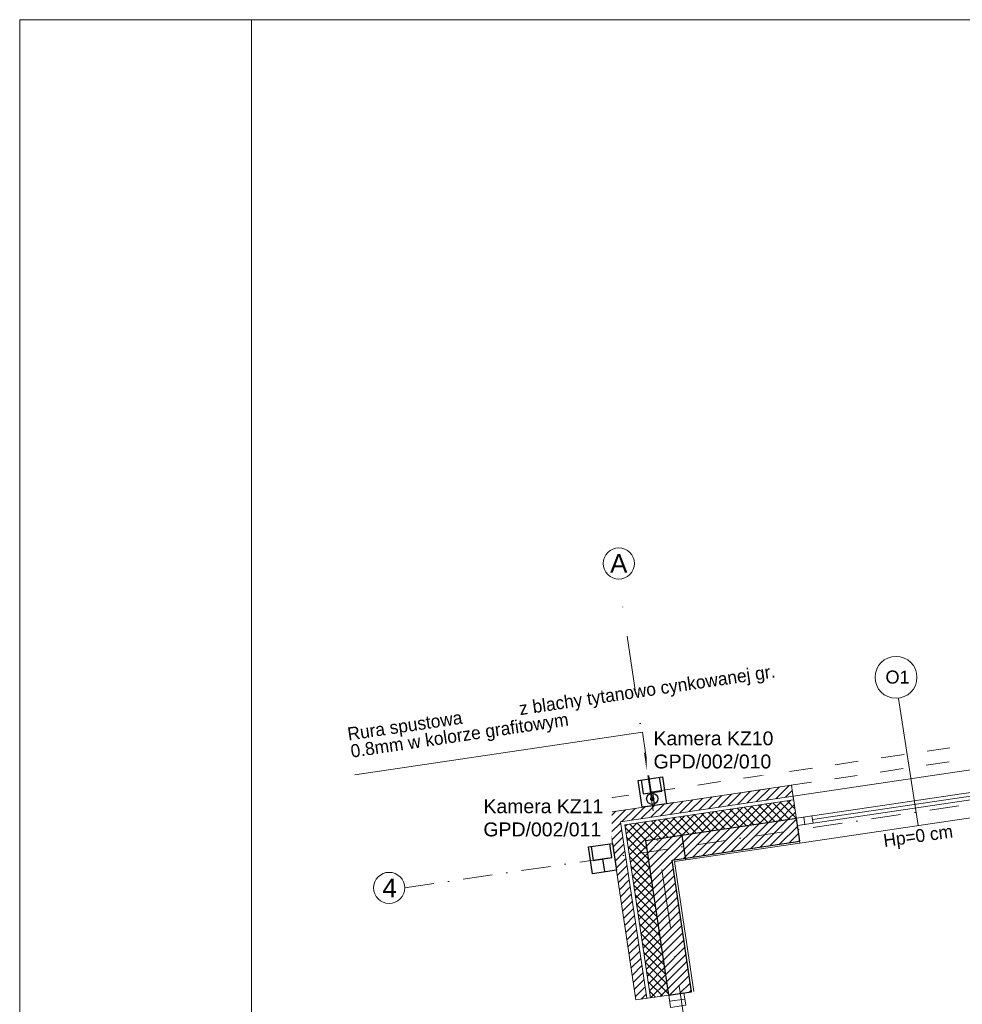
# Model space of a CAD drawing. Header units: metres. Extents: x 10441 to 19716, y -6570 to 1447.
# Tile 15 of 50: x 13876 to 14892, y -3532 to -2470. Entities that reach past the tile are written whole.
import ezdxf
from ezdxf.enums import TextEntityAlignment as Align

# ---------------------------------------------------------------- set-up
doc = ezdxf.new("R2010")
doc.units = ezdxf.units.M
doc.header["$MEASUREMENT"] = 0
for name, pattern in [('8', [0.5, 0.25, -0.25]), ('CONTINOUS', [0]), ('DASHDOT', [25.4, 12.7, -6.35, 0, -6.35])]:
    doc.linetypes.add(name, pattern=pattern)
doc.layers.get('0').update_dxf_attribs({"color": 8})
for name, color, linetype, lineweight in [('#elektryczne', 8, 'Continuous', 20), ('A_DRZWI', 8, 'Continuous', 5), ('A_HACZE', 8, 'Continuous', 5), ('A_OPISY', 8, 'Continuous', 18), ('A_OSIE', 8, 'Continuous', 13), ('A_OZACZENIE DRZWI', 8, 'Continuous', 13), ('A_OZNACZENIA OKIEN', 8, 'Continuous', 13), ('A_PROJEKTOWANE ŚCIANY MUROWANE NOŚNE', 8, 'Continuous', 30), ('A_RS', 8, 'Continuous', 25), ('A_STAL CIENKIE', 8, 'Continuous', 0), ('A_STOLARKA', 8, 'Continuous', 5), ('A_TYNK', 8, 'Continuous', 5), ('A_WYMIARY WEWNETRZNE', 8, 'Continuous', 18), ('EB_LAN', 6, 'Continuous', 9)]:
    doc.layers.add(name, color=color, linetype=linetype, lineweight=lineweight)
doc.layers.add('A_OZNACZENIA WARSTW', color=8, linetype='Continuous')
doc.styles.add('ARIAL', font='arial.ttf')
doc.styles.add('m1_romans', font='romans.shx', dxfattribs={"width": 0.8})
doc.styles.add('opisy okien', font='txt', dxfattribs={"height": 15})

# ---------------------------------------------------------------- blocks, each defined once
blk = doc.blocks.new('_Dot')
at = {"color": 0, "linetype": 'ByBlock', "lineweight": -2}
blk.add_line((-0.5, 0), (-1, 0), dxfattribs=at)
at = {"color": 0, "linetype": 'ByBlock', "const_width": 0.5}
blk.add_lwpolyline([(-0.25, 0, 1), (0.25, 0, 1)], format="xyb", close=True, dxfattribs=at)
blk = doc.blocks.new('podkład')
at = {"layer": 'A_DRZWI', "color": 8, "ltscale": 2}
blk.add_line((10394.4, -1283.9), (10410.7, -1281.5), dxfattribs=at)
blk.add_lwpolyline([(10411.7, -1288.1), (10409.7, -1274.8), (10393.4, -1277.2), (10395.4, -1290.5)], close=True, dxfattribs=at)
at = {"layer": 'A_HACZE', "color": 8, "linetype": 'Continuous'}
for p, q in [((10460.9, -1060.5), (10446.7, -1074.8)), ((10471.3, -1059), (10457.1, -1073.2)), ((10481.7, -1057.4), (10467.4, -1071.7)), ((10492.1, -1055.9), (10477.8, -1070.1)), ((10502.4, -1054.4), (10488.2, -1068.6)), ((10512.8, -1052.8), (10498.6, -1067.1)), ((10523.2, -1051.3), (10508.9, -1065.5)), ((10526.6, -1056.8), (10519.3, -1064)), ((10388.3, -1071.3), (10374.1, -1085.5)), ((10398.7, -1069.7), (10384.4, -1084)), ((10409.1, -1068.2), (10394.8, -1082.4)), ((10419.4, -1066.7), (10405.2, -1080.9)), ((10429.8, -1065.1), (10415.6, -1079.4)), ((10440.2, -1063.6), (10425.9, -1077.8)), ((10450.6, -1062.1), (10436.3, -1076.3)), ((10493.8, -1071.8), (10470.1, -1095.6)), ((10504.2, -1070.3), (10480.5, -1094)), ((10514.6, -1068.7), (10490.8, -1092.5)), ((10515.5, -1088.8), (10497.9, -1071.2)), ((10524.9, -1067.2), (10501.2, -1090.9)), ((10523.2, -1087.7), (10505.6, -1070.1)), ((10528.8, -1072.2), (10511.6, -1089.4)), ((10530.9, -1086.6), (10513.3, -1068.9)), ((10529.5, -1076.3), (10521, -1067.8)), ((10336.4, -1078.9), (10328.8, -1086.6)), ((10346.8, -1077.4), (10329.9, -1094.3)), ((10357.2, -1075.9), (10342.9, -1090.1)), ((10367.6, -1074.3), (10353.3, -1088.6)), ((10377.9, -1072.8), (10363.7, -1087)), ((10421.2, -1082.6), (10397.5, -1106.3)), ((10431.6, -1081), (10407.8, -1104.8)), ((10441.9, -1079.5), (10418.2, -1103.2)), ((10438.5, -1100.2), (10420.9, -1082.6)), ((10452.3, -1078), (10428.6, -1101.7)), ((10446.2, -1099.1), (10428.6, -1081.5)), ((10453.9, -1098), (10436.3, -1080.3)), ((10462.7, -1076.4), (10439, -1100.2)), ((10461.6, -1096.8), (10444, -1079.2)), ((10473.1, -1074.9), (10449.3, -1098.6)), ((10469.3, -1095.7), (10451.7, -1078.1)), ((10477, -1094.5), (10459.4, -1076.9)), ((10483.4, -1073.4), (10459.7, -1097.1)), ((10484.7, -1093.4), (10467.1, -1075.8)), ((10492.4, -1092.3), (10474.8, -1074.6)), ((10500.1, -1091.1), (10482.5, -1073.5)), ((10507.8, -1090), (10490.2, -1072.4)), ((10530, -1079.9), (10522, -1087.9)), ((10341.6, -1091.4), (10331.1, -1102)), ((10348.6, -1093.3), (10346.3, -1095.6)), ((10359, -1091.8), (10347.4, -1103.3)), ((10369.3, -1090.2), (10348.6, -1111)), ((10379.7, -1088.7), (10349.7, -1118.7)), ((10390.1, -1087.2), (10350.9, -1126.4)), ((10369.2, -1110.5), (10351.6, -1092.9)), ((10376.9, -1109.3), (10359.3, -1091.7)), ((10384.6, -1108.2), (10367, -1090.6)), ((10392.3, -1107.1), (10374.7, -1089.5)), ((10400.5, -1085.6), (10376.7, -1109.4)), ((10400, -1105.9), (10382.4, -1088.3)), ((10410.8, -1084.1), (10387.1, -1107.8)), ((10407.7, -1104.8), (10390.1, -1087.2)), ((10415.4, -1103.6), (10397.8, -1086)), ((10423.1, -1102.5), (10405.5, -1084.9)), ((10430.8, -1101.4), (10413.2, -1083.8)), ((10490.8, -1092.5), (10461.2, -1122.1)), ((10501.2, -1090.9), (10471.5, -1120.6)), ((10511.6, -1089.4), (10481.9, -1119.1)), ((10522, -1087.9), (10492.3, -1117.5)), ((10531.1, -1087.6), (10502.7, -1116)), ((10342.8, -1099.1), (10332.2, -1109.7)), ((10370.2, -1120.3), (10346.4, -1096.6)), ((10418.2, -1103.2), (10372.1, -1149.4)), ((10428.6, -1101.7), (10398.9, -1131.4)), ((10439, -1100.2), (10409.3, -1129.8)), ((10449.3, -1098.6), (10419.7, -1128.3)), ((10459.7, -1097.1), (10430.1, -1126.8)), ((10470.1, -1095.6), (10440.4, -1125.2)), ((10480.5, -1094), (10450.8, -1123.7)), ((10532.3, -1095.3), (10513, -1114.5)), ((10533.4, -1102.9), (10523.4, -1112.9)), ((10343.9, -1106.8), (10333.4, -1117.4)), ((10345.1, -1114.5), (10334.5, -1125.1)), ((10371.7, -1130.7), (10348, -1106.9)), ((10376.7, -1109.4), (10367.5, -1118.6)), ((10387.1, -1107.8), (10368.6, -1126.3)), ((10397.5, -1106.3), (10369.8, -1134)), ((10407.8, -1104.8), (10370.9, -1141.7)), ((10534.5, -1110.6), (10533.8, -1111.4)), ((10346.2, -1122.2), (10335.6, -1132.8)), ((10373.2, -1141.1), (10349.5, -1117.3)), ((10369.6, -1116.5), (10352, -1134.1)), ((10370.7, -1124.2), (10353.1, -1141.8)), ((10347.3, -1129.9), (10336.8, -1140.5)), ((10374.8, -1151.4), (10351, -1127.7)), ((10371.9, -1131.9), (10354.3, -1149.5)), ((10397.3, -1133), (10373.2, -1157.1)), ((10348.5, -1137.6), (10337.9, -1148.2)), ((10349.6, -1145.3), (10339.1, -1155.9)), ((10376.3, -1161.8), (10352.6, -1138.1)), ((10373, -1139.6), (10355.4, -1157.2)), ((10398.5, -1140.7), (10374.3, -1164.8)), ((10350.8, -1153), (10340.2, -1163.6)), ((10377.8, -1172.2), (10354.1, -1148.4)), ((10374.2, -1147.3), (10356.6, -1164.9)), ((10375.3, -1155), (10357.7, -1172.6)), ((10399.6, -1148.4), (10375.5, -1172.5)), ((10400.7, -1156.1), (10376.6, -1180.2)), ((10351.9, -1160.7), (10341.3, -1171.3)), ((10379.4, -1182.5), (10355.7, -1158.8)), ((10376.4, -1162.7), (10358.8, -1180.3)), ((10401.9, -1163.8), (10377.8, -1187.9)), ((10353, -1168.4), (10342.5, -1179)), ((10354.2, -1176.1), (10343.6, -1186.7)), ((10380.9, -1192.9), (10357.2, -1169.2)), ((10377.6, -1170.4), (10360, -1188)), ((10378.7, -1178.1), (10361.1, -1195.7)), ((10403, -1171.5), (10378.9, -1195.6)), ((10355.3, -1183.8), (10344.8, -1194.4)), ((10382.5, -1203.3), (10358.7, -1179.6)), ((10379.9, -1185.8), (10362.2, -1203.4)), ((10404.2, -1179.2), (10380, -1203.3)), ((10405.3, -1186.9), (10381.2, -1211)), ((10356.5, -1191.5), (10345.9, -1202.1)), ((10357.6, -1199.2), (10347, -1209.8)), ((10384, -1213.7), (10360.3, -1189.9)), ((10381, -1193.5), (10363.4, -1211.1)), ((10406.4, -1194.6), (10382.3, -1218.7)), ((10358.7, -1206.9), (10348.2, -1217.5)), ((10385.5, -1224), (10361.8, -1200.3)), ((10382.1, -1201.2), (10364.5, -1218.8)), ((10383.3, -1208.9), (10365.7, -1226.5)), ((10407.6, -1202.3), (10383.5, -1226.4)), ((10408.7, -1210), (10384.6, -1234.1)), ((10359.9, -1214.6), (10349.3, -1225.2)), ((10387.1, -1234.4), (10363.3, -1210.7)), ((10384.4, -1216.6), (10366.8, -1234.2)), ((10409.9, -1217.7), (10385.7, -1241.8)), ((10361, -1222.3), (10350.5, -1232.9)), ((10362.2, -1230), (10351.6, -1240.6)), ((10388.6, -1244.8), (10364.9, -1221.1)), ((10390.1, -1255.2), (10366.4, -1231.4)), ((10385.6, -1224.3), (10367.9, -1241.9)), ((10411, -1225.4), (10386.9, -1249.5)), ((10363.3, -1237.7), (10352.7, -1248.3)), ((10391.7, -1265.5), (10367.9, -1241.8)), ((10386.7, -1232), (10369.1, -1249.6)), ((10387.8, -1239.7), (10370.2, -1257.3)), ((10412.1, -1233.1), (10388, -1257.2)), ((10413.3, -1240.8), (10389.2, -1264.9)), ((10364.4, -1245.4), (10353.9, -1256)), ((10393.2, -1275.9), (10369.5, -1252.2)), ((10389, -1247.4), (10371.4, -1265)), ((10414.4, -1248.5), (10390.3, -1272.6)), ((10365.6, -1253.1), (10355, -1263.7)), ((10366.7, -1260.8), (10356.2, -1271.4)), ((10386.7, -1278.2), (10371, -1262.6)), ((10390.1, -1255.1), (10372.5, -1272.7)), ((10391.3, -1262.8), (10373.9, -1280.1)), ((10415.6, -1256.2), (10394.7, -1277.1)), ((10367.9, -1268.5), (10357.3, -1279.1)), ((10379, -1279.4), (10372.5, -1272.9)), ((10392.4, -1270.5), (10384.3, -1278.6)), ((10416.7, -1263.9), (10405, -1275.5)), ((10417.8, -1271.6), (10415.4, -1274)), ((10369, -1276.2), (10363.5, -1281.7))]:
    blk.add_line(p, q, dxfattribs=at)
at = {"layer": 'A_OPISY', "color": 8, "linetype": 'CONTINOUS', "ltscale": 0.1}
blk.add_lwpolyline([(10374.9, -1060.6), (10365, -993.9), (10055, -1039.8)], dxfattribs=at)
at = {"layer": 'A_OSIE', "color": 8, "linetype": 'DASHDOT', "ltscale": 2.5}
blk.add_line((10108.7, -1161.7), (13256.8, -695.7), dxfattribs=at)
at = {"layer": 'A_OSIE', "color": 8, "linetype": 'DASHDOT', "ltscale": 5}
blk.add_line((10563.1, -2336), (10339.6, -828.6), dxfattribs=at)
at = {"layer": 'A_OSIE', "color": 8, "linetype": 'Continuous', "ltscale": 5}
for centre in [(10339.6, -811.8), (10091.9, -1161.7)]:
    blk.add_circle(centre, 16.8, dxfattribs=at)
at = {"layer": 'A_OZNACZENIA OKIEN', "color": 8}
blk.add_line((10641.2, -957.5), (10662.5, -1094.4), dxfattribs=at)
at = {"layer": 'A_OZNACZENIA WARSTW', "color": 8, "linetype": 'Continuous'}
blk.add_line((10407.6, -1104.8), (10411.6, -1131.5), dxfattribs=at)
at = {"layer": 'A_PROJEKTOWANE ŚCIANY MUROWANE NOŚNE', "color": 8}
for p, q in [((10368.7, -1110.6), (10531, -1086.5)), ((10534.6, -1111.3), (10531, -1086.5)), ((10393.4, -1277.2), (10368.7, -1110.6)), ((10397.1, -1131.6), (10534.6, -1111.3)), ((10418.1, -1273.6), (10397.1, -1131.6)), ((10393.4, -1277.2), (10418.1, -1273.6))]:
    blk.add_line(p, q, dxfattribs=at)
at = {"layer": 'A_RS', "color": 8, "lineweight": 25}
blk.add_circle((10375.6, -1065.6), 6, dxfattribs=at)
at = {"layer": 'A_STAL CIENKIE', "color": 8, "linetype": '8', "ltscale": 100}
for p, q in [((10325.7, -1065.4), (13908.4, -535.1)), ((13910.6, -549.9), (10327.9, -1080.2)), ((10327.9, -1080.2), (10325.7, -1065.4))]:
    blk.add_line(p, q, dxfattribs=at)
at = {"layer": 'A_STOLARKA', "color": 8}
for p, q in [((10782.7, -1025), (10527.5, -1062.8)), ((10778.3, -1049.9), (10531, -1086.5)), ((10787.4, -1056.7), (10532.1, -1094.5)), ((10770, -1055.2), (10548.4, -1088)), ((10527.5, -1062.8), (10534.9, -1113.3)), ((10534.9, -1113.3), (10790.1, -1075.5)), ((10538.9, -1085.4), (10531, -1086.5)), ((10538.9, -1085.4), (10531, -1086.5)), ((10531, -1086.5), (10532.1, -1094.5)), ((10531, -1086.5), (10532.1, -1094.5)), ((10532.1, -1094.5), (10540.1, -1093.3)), ((10532.1, -1094.5), (10540.1, -1093.3)), ((10547.8, -1084.1), (10538.9, -1085.4)), ((10540.1, -1093.3), (10538.9, -1085.4)), ((10538.9, -1085.4), (10540.1, -1093.3)), ((10540.1, -1093.3), (10538.9, -1085.4)), ((10540.1, -1093.3), (10549, -1092)), ((10549, -1092), (10547.8, -1084.1))]:
    blk.add_line(p, q, dxfattribs=at)
at = {"layer": 'A_TYNK', "color": 8, "linetype": 'Continuous'}
for p, q in [((10327.9, -1080.2), (10525.7, -1050.9)), ((10528, -1066.8), (10525.7, -1050.9)), ((10341.5, -1090.3), (10527.5, -1062.8)), ((10346, -1093.7), (10528, -1066.8)), ((10357.8, -1282.5), (10327.9, -1080.2)), ((10369.7, -1280.7), (10341.5, -1090.3)), ((10373.6, -1280.2), (10346, -1093.7)), ((10373.6, -1280.2), (10346, -1093.7)), ((10399.6, -1133.3), (10534.9, -1113.3)), ((10420.3, -1273.3), (10399.6, -1133.3)), ((10393.4, -1277.2), (10357.8, -1282.5))]:
    blk.add_line(p, q, dxfattribs=at)
at = {"layer": 'A_WYMIARY WEWNETRZNE', "color": 8, "linetype": 'Continuous'}
blk.add_circle((10638.5, -934.6), 22.6, dxfattribs=at)
at = {"layer": 'A_OPISY', "color": 8, "linetype": 'CONTINOUS', "ltscale": 0.1, "xscale": 5, "yscale": 5, "zscale": 5, "rotation": 278.4195297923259}
blk.add_blockref('_Dot', (10375.6, -1065.6), dxfattribs=at)
at = {"layer": 'A_OPISY', "color": 8, "linetype": 'Continuous', "lineweight": 18, "style": 'opisy okien'}
for s, p in [(' z blachy tytanowo cynkowanej gr.', (10228, -976.2)), ('Rura spustowa ', (10048.1, -1002.8)), ('0.8mm w kolorze grafitowym', (10051.5, -1021.3))]:
    blk.add_text(s, height=14, rotation=8.4195, dxfattribs=at).set_placement(p)
at = {"layer": 'A_OSIE', "color": 8, "linetype": 'Continuous', "lineweight": 18, "style": 'ARIAL'}
for s, p in [('A', (10330.2, -821.8)), ('4', (10084.6, -1171.7))]:
    blk.add_text(s, height=20, dxfattribs=at).set_placement(p)
at = {"layer": 'A_OZACZENIE DRZWI', "color": 8, "ltscale": 0.1, "style": 'm1_romans', "width": 0.8}
for rotation, p in [(98.4861, (12735.1, -773.1)), (360, (12573.8, -1012.7)), (90, (11565.3, -1150.1)), (90, (11872.3, -1150.1)), (90, (12230, -1245.6)), (90, (12385.9, -1249.4)), (90, (11565.3, -1370.9)), (90, (11872.3, -1370.9)), (90, (12230, -1370.9)), (90, (12389.3, -1370.9)), (90, (11748.8, -1556.1)), (90, (11986.6, -1556.1)), (90, (12389.3, -1556.1)), (360, (12235.1, -1664.2)), (360, (12235.1, -1880.2)), (90, (11745.8, -2001.9))]:
    blk.add_attdef('SZEROKOSC', text='', height=10, rotation=rotation, dxfattribs=at).set_placement(p, align=Align.BOTTOM_CENTER)
for rotation, p in [(98.4861, (12738.6, -773.5)), (360, (12573, -1016.1)), (90, (11568.7, -1151)), (90, (11875.7, -1151)), (90, (12233.4, -1246.5)), (90, (12389.3, -1250.3)), (90, (11568.7, -1371.7)), (90, (11875.7, -1371.7)), (90, (12233.4, -1371.7)), (90, (12392.7, -1371.7)), (90, (11752.2, -1557)), (90, (11990, -1557)), (90, (12392.7, -1557)), (360, (12234.2, -1667.6)), (360, (12234.2, -1883.6)), (90, (11749.2, -2002.8))]:
    blk.add_attdef('WYSOKOSC', text='', height=10, rotation=rotation, dxfattribs=at).set_placement(p, align=Align.TOP_CENTER)
at = {"layer": 'A_OZNACZENIA OKIEN', "color": 8, "linetype": 'Continuous', "lineweight": 18, "style": 'ARIAL'}
blk.add_text('O1', height=14, dxfattribs=at).set_placement((10627.1, -941.3))
at = {"layer": 'A_OZNACZENIA OKIEN', "color": 8, "linetype": 'Continuous', "lineweight": 18, "style": 'opisy okien'}
blk.add_text('Hp=0 cm', height=14, rotation=8, dxfattribs=at).set_placement((10625.9, -1117.7))
at = {"layer": 'A_OZNACZENIA OKIEN', "color": 8, "ltscale": 0.1, "style": 'm1_romans', "width": 0.8}
for rotation, p in [(278.8676, (13373.7, -593)), (278.8676, (12983.9, -650.7)), (278.8676, (12445.7, -730.4)), (278.8676, (12224.1, -763.2)), (0, (14017.5, -900)), (278.8676, (11021.5, -941.2)), (278.8676, (10640.7, -997.6)), (0, (14017.5, -1574.7)), (90, (10819.6, -2080.7)), (90, (11204.6, -2080.7)), (90, (11970.6, -2080.7)), (90, (13175.8, -2080.7)), (90, (13539.8, -2080.7))]:
    blk.add_attdef('SZEROKOSC', text='', height=10, rotation=rotation, dxfattribs=at).set_placement(p, align=Align.BOTTOM_CENTER)
for rotation, p in [(278.8676, (13403.3, -587.6)), (278.8676, (13013.4, -645.3)), (278.8676, (12475.3, -724.9)), (278.8676, (12253.7, -757.7)), (278.8676, (11051.1, -935.7)), (0, (14011.1, -903.4)), (278.8676, (10670.3, -992.1)), (0, (14011.1, -1578.1)), (90, (10823, -2081.6)), (90, (11208, -2081.6)), (90, (11974, -2081.6)), (90, (13179.2, -2081.6)), (90, (13543.2, -2081.6))]:
    blk.add_attdef('WYSOKOSC', text='', height=10, rotation=rotation, dxfattribs=at).set_placement(p, align=Align.TOP_CENTER)
blk = doc.blocks.new('Gniazdo RJ45')
at = {"layer": 'EB_LAN', "linetype": 'Continuous', "lineweight": 30}
for points in [[(2694.8125, 1885.649), (2694.8125, 1885.824), (2694.6175, 1885.824), (2694.6175, 1885.649), (2694.8125, 1885.649)], [(2694.8125, 1885.669), (2694.7125, 1885.669), (2694.7125, 1885.804), (2694.8125, 1885.804)], [(2694.7125, 1885.7365), (2694.6225, 1885.7365)]]:
    blk.add_lwpolyline(points, dxfattribs=at)

msp = doc.modelspace()

# ---------------------------------------------------------------- linework, layer by layer
at = {"layer": '#elektryczne', "color": 0, "linetype": 'Continuous', "lineweight": 18}
msp.add_lwpolyline([(13875.9, -6570.3), (13875.9, -2470.3), (19715.9, -2470.3), (19715.9, -6570.3)], close=True, dxfattribs=at)
msp.add_lwpolyline([(14125.9, -6570.3), (14125.9, -2470.3)], dxfattribs=at)

# ---------------------------------------------------------------- block references
at = {"layer": '#elektryczne', "color": 8, "linetype": 'Continuous', "lineweight": 18}
msp.add_blockref('podkład', (4182.4, -2244.8), dxfattribs=at)
at = {"layer": 'EB_LAN', "xscale": -150, "yscale": 150, "zscale": 149.9999999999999, "rotation": 278.4195297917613}
msp.add_blockref('Gniazdo RJ45', (-206069.7, -444570.5), dxfattribs=at)

# ---------------------------------------------------------------- next in the draw order: texts
at = {"layer": 'EB_LAN', "char_height": 15, "width": 130.822, "attachment_point": 1, "style": 'ARIAL', "bg_fill": 2}
for s, insert in [('Kamera KZ10\\PGPD/002/010', (14559.4, -3237.7)), ('Kamera KZ11\\PGPD/002/011', (14376, -3310.9))]:
    msp.add_mtext(s, dxfattribs=dict(at, insert=insert))

# ---------------------------------------------------------------- next in the draw order: block references
at = {"layer": 'EB_LAN', "xscale": -150, "yscale": 150, "zscale": 149.9999999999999, "rotation": 278.4195297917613}
msp.add_blockref('Gniazdo RJ45', (-206123.5, -444642.3), dxfattribs=at)

doc.saveas('drawing.dxf')
